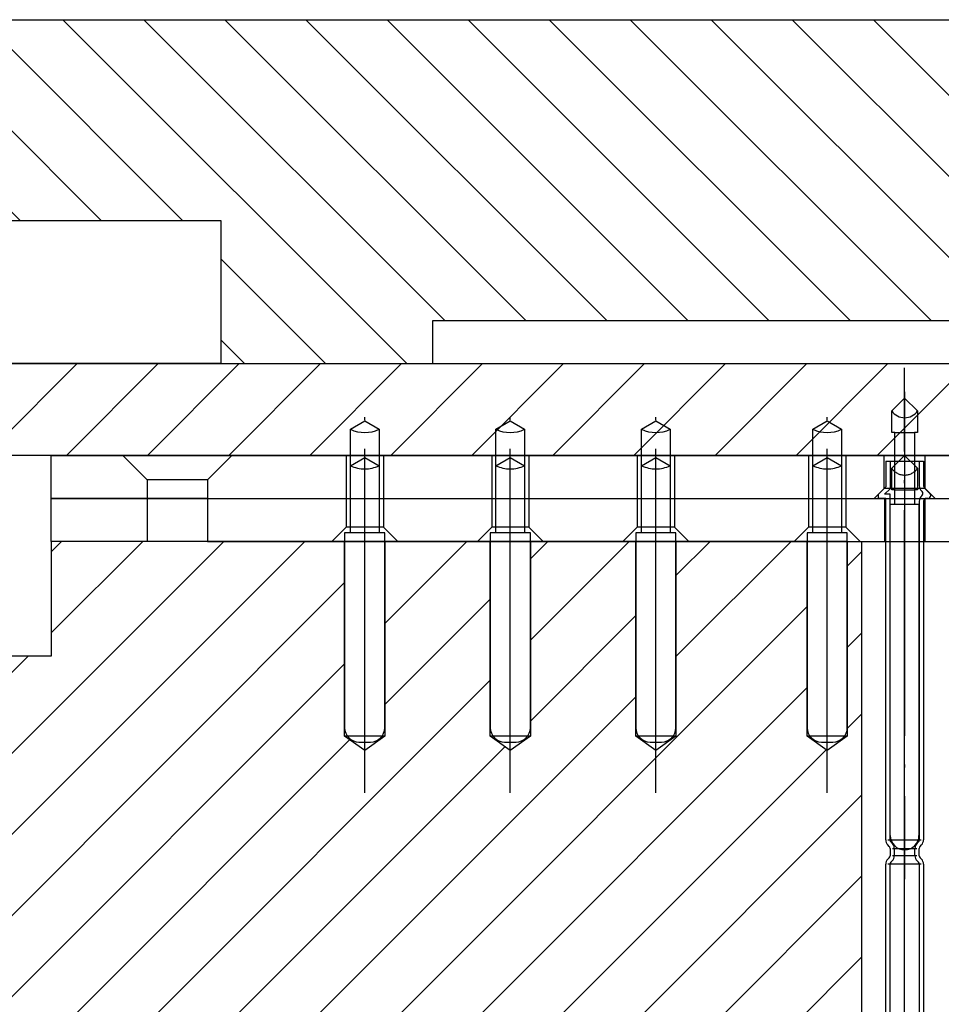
# Model space of a CAD drawing. Extents: x -1765 to 4890, y -3481 to 1222.
# Tile 6 of 98: x -241 to -209, y -2476 to -2442. Entities that reach past the tile are written whole.
import ezdxf

# ---------------------------------------------------------------- set-up
doc = ezdxf.new("R2010")
doc.units = 0
doc.linetypes.add('DASHED', pattern=[15, 7, -8])
doc.linetypes.add('DOT_CENTER', pattern=[14, 12, -1, 0, -1])
doc.layers.add('1', color=7, linetype='CONTINUOUS')
pattern_1 = [(45, (0, 0), (-1.4142136, 1.4142136), [])]

# ---------------------------------------------------------------- blocks, each defined once
blk = doc.blocks.new('DUTBD__178', base_point=(-70.956, -3293.922))
at = {"layer": '1', "linetype": 'CONTINUOUS'}
h = blk.add_hatch(dxfattribs=at)
h.set_pattern_fill('USER', color=3, scale=2, angle=45, pattern_type=0)
h.set_pattern_definition(pattern_1)
h.paths.add_polyline_path([(-185, -2453.751), (-185, -2456.951), (-274.78, -2456.951), (-274.78, -2453.751)])
at = {"layer": '1', "color": 3, "linetype": 'CONTINUOUS'}
for p, q in [((-274.78, -2453.751), (-185, -2453.751)), ((-185, -2456.951), (-274.78, -2456.951))]:
    blk.add_line(p, q, dxfattribs=at)
blk = doc.blocks.new('SV_DUT_BO_STIFFENER__179', base_point=(73.824, -3290.722))
at = {"layer": '1', "linetype": 'CONTINUOUS'}
h = blk.add_hatch(dxfattribs=at)
h.set_pattern_fill('USER', color=1, scale=2, angle=135, pattern_type=0)
h.set_pattern_definition([(135, (0, 0), (-1.4142136, -1.4142136), [])])
h.paths.add_polyline_path([(-286, -2445.751), (-286, -2441.751), (-272.37, -2441.751), (-257.18, -2441.751), (-258.37, -2441.751), (-200.086, -2441.751), (-185, -2441.751), (-185, -2453.751), (-186, -2453.751), (-186, -2452.251), (-226.68, -2452.251), (-226.68, -2453.751), (-234.08, -2453.751), (-234.08, -2448.751), (-260.68, -2448.751), (-260.68, -2453.751), (-261.97, -2453.751), (-265.37, -2453.751), (-278, -2453.751)])
at = {"layer": '1', "color": 1, "linetype": 'CONTINUOUS'}
for p, q in [((-258.37, -2441.751), (-200.086, -2441.751)), ((-260.68, -2448.751), (-234.08, -2448.751)), ((-234.08, -2448.751), (-234.08, -2453.751)), ((-226.68, -2453.751), (-226.68, -2452.251)), ((-226.68, -2452.251), (-186, -2452.251)), ((-234.08, -2453.751), (-260.68, -2453.751)), ((-234.08, -2453.751), (-226.68, -2453.751)), ((-226.68, -2453.751), (-200.086, -2453.751))]:
    blk.add_line(p, q, dxfattribs=at)
at = {"layer": '1'}
blk.add_blockref('DUTBD__178', (-70.956, -3293.922), dxfattribs=at)
blk = doc.blocks.new('GND_POGO__182', base_point=(-29.931, -3306.85))
at = {"layer": '1', "color": 6, "linetype": 'DOT_CENTER'}
blk.add_line((-229.06, -2468.718), (-229.06, -2455.399), dxfattribs=at)
at = {"layer": '1', "color": 6, "linetype": 'CONTINUOUS'}
for p, q in [((-229.56, -2456.04), (-229.06, -2455.751)), ((-229.06, -2455.751), (-228.56, -2456.04)), ((-229.56, -2459.651), (-229.56, -2456.04)), ((-228.56, -2456.04), (-228.56, -2459.651)), ((-229.56, -2459.651), (-229.76, -2459.651)), ((-229.76, -2459.651), (-229.76, -2466.451)), ((-228.56, -2459.651), (-229.56, -2459.651)), ((-228.36, -2459.651), (-228.56, -2459.651)), ((-228.36, -2466.451), (-228.36, -2459.651)), ((-229.26, -2466.951), (-228.86, -2466.951))]:
    blk.add_line(p, q, dxfattribs=at)
at = {"layer": '1', "color": 6, "linetype": 'DASHED'}
for p, q in [((-229.56, -2457.31), (-229.06, -2457.021)), ((-229.06, -2457.021), (-228.56, -2457.31))]:
    blk.add_line(p, q, dxfattribs=at)
at = {"layer": '1', "color": 6, "linetype": 'CONTINUOUS'}
for centre, radius, start, end in [((-229.06, -2454.999), 1.155, -115.6627, -64.3373), ((-229.26, -2466.451), 0.5, 180, -90), ((-228.86, -2466.451), 0.5, -90, 0)]:
    blk.add_arc(centre, radius, start, end, dxfattribs=at)
at = {"layer": '1', "color": 6, "linetype": 'DASHED'}
blk.add_arc((-229.06, -2456.269), 1.155, -115.6627, -64.3373, dxfattribs=at)
blk = doc.blocks.new('GND_POGO__183', base_point=(-24.851, -3306.85))
at = {"layer": '1', "color": 6, "linetype": 'DOT_CENTER'}
blk.add_line((-223.98, -2468.718), (-223.98, -2455.399), dxfattribs=at)
at = {"layer": '1', "color": 6, "linetype": 'CONTINUOUS'}
for p, q in [((-224.48, -2456.04), (-223.98, -2455.751)), ((-223.98, -2455.751), (-223.48, -2456.04)), ((-224.48, -2459.651), (-224.48, -2456.04)), ((-223.48, -2456.04), (-223.48, -2459.651)), ((-224.68, -2459.651), (-224.68, -2466.451)), ((-224.48, -2459.651), (-224.68, -2459.651)), ((-223.48, -2459.651), (-224.48, -2459.651)), ((-223.28, -2459.651), (-223.48, -2459.651)), ((-223.28, -2466.451), (-223.28, -2459.651)), ((-224.18, -2466.951), (-223.78, -2466.951))]:
    blk.add_line(p, q, dxfattribs=at)
at = {"layer": '1', "color": 6, "linetype": 'DASHED'}
for p, q in [((-224.48, -2457.31), (-223.98, -2457.021)), ((-223.98, -2457.021), (-223.48, -2457.31))]:
    blk.add_line(p, q, dxfattribs=at)
at = {"layer": '1', "color": 6, "linetype": 'CONTINUOUS'}
for centre, radius, start, end in [((-223.98, -2454.999), 1.155, -115.6627, -64.3373), ((-224.18, -2466.451), 0.5, 180, -90), ((-223.78, -2466.451), 0.5, -90, 0)]:
    blk.add_arc(centre, radius, start, end, dxfattribs=at)
at = {"layer": '1', "color": 6, "linetype": 'DASHED'}
blk.add_arc((-223.98, -2456.269), 1.155, -115.6627, -64.3373, dxfattribs=at)
blk = doc.blocks.new('GND_POGO__199', base_point=(-19.771, -3306.85))
at = {"layer": '1', "color": 6, "linetype": 'DOT_CENTER'}
blk.add_line((-218.9, -2468.718), (-218.9, -2455.399), dxfattribs=at)
at = {"layer": '1', "color": 6, "linetype": 'CONTINUOUS'}
for p, q in [((-219.4, -2456.04), (-218.9, -2455.751)), ((-218.9, -2455.751), (-218.4, -2456.04)), ((-219.4, -2459.651), (-219.4, -2456.04)), ((-218.4, -2456.04), (-218.4, -2459.651)), ((-219.4, -2459.651), (-219.6, -2459.651)), ((-219.6, -2459.651), (-219.6, -2466.451)), ((-218.4, -2459.651), (-219.4, -2459.651)), ((-218.2, -2459.651), (-218.4, -2459.651)), ((-218.2, -2466.451), (-218.2, -2459.651)), ((-219.1, -2466.951), (-218.7, -2466.951))]:
    blk.add_line(p, q, dxfattribs=at)
at = {"layer": '1', "color": 6, "linetype": 'DASHED'}
for p, q in [((-219.4, -2457.31), (-218.9, -2457.021)), ((-218.9, -2457.021), (-218.4, -2457.31))]:
    blk.add_line(p, q, dxfattribs=at)
at = {"layer": '1', "color": 6, "linetype": 'CONTINUOUS'}
for centre, radius, start, end in [((-218.9, -2454.999), 1.155, -115.6627, -64.3373), ((-219.1, -2466.451), 0.5, 180, -90), ((-218.7, -2466.451), 0.5, -90, 0)]:
    blk.add_arc(centre, radius, start, end, dxfattribs=at)
at = {"layer": '1', "color": 6, "linetype": 'DASHED'}
blk.add_arc((-218.9, -2456.269), 1.155, -115.6627, -64.3373, dxfattribs=at)
blk = doc.blocks.new('SV_ISOLATOR__200', base_point=(-50.176, -3295.422))
at = {"layer": '1', "color": 7, "linetype": 'CONTINUOUS'}
for p, q in [((-240, -2456.951), (-237.497, -2456.951)), ((-240, -2458.451), (-240, -2456.951)), ((-237.497, -2456.951), (-233.697, -2456.951)), ((-236.647, -2457.801), (-237.497, -2456.951)), ((-233.697, -2456.951), (-234.547, -2457.801)), ((-233.697, -2456.951), (-210.93, -2456.951)), ((-229.71, -2456.951), (-229.71, -2458.451)), ((-228.41, -2456.951), (-228.41, -2458.451)), ((-224.63, -2456.951), (-224.63, -2458.451)), ((-223.33, -2456.951), (-223.33, -2458.451)), ((-219.55, -2456.951), (-219.55, -2458.451)), ((-218.25, -2456.951), (-218.25, -2458.451)), ((-213.57, -2456.951), (-213.57, -2458.451)), ((-212.27, -2456.951), (-212.27, -2458.451)), ((-210.93, -2456.951), (-209.51, -2456.951)), ((-210.93, -2458.101), (-210.93, -2456.951)), ((-209.51, -2456.951), (-189.85, -2456.951)), ((-209.51, -2456.951), (-209.51, -2458.101)), ((-236.647, -2457.801), (-236.647, -2458.451)), ((-234.547, -2457.801), (-236.647, -2457.801)), ((-234.547, -2457.801), (-234.547, -2458.451)), ((-210.93, -2458.101), (-211.28, -2458.451)), ((-209.51, -2458.101), (-210.93, -2458.101)), ((-209.51, -2458.101), (-209.16, -2458.451)), ((-236.647, -2458.451), (-240, -2458.451)), ((-234.547, -2458.451), (-236.647, -2458.451)), ((-234.547, -2458.451), (-189, -2458.451))]:
    blk.add_line(p, q, dxfattribs=at)
blk = doc.blocks.new('POGO_DB__203', base_point=(-210.72, -2471.741))
at = {"layer": '1', "color": 2, "linetype": 'CONTINUOUS'}
for p, q in [((-210.22, -2454.951), (-210.67, -2455.401)), ((-209.77, -2455.401), (-210.22, -2454.951)), ((-210.67, -2456.151), (-210.67, -2455.401)), ((-209.77, -2455.401), (-209.77, -2456.151)), ((-210.563, -2456.151), (-210.67, -2456.151)), ((-210.563, -2458.651), (-210.563, -2456.151)), ((-210.563, -2456.151), (-209.877, -2456.151)), ((-209.877, -2456.151), (-209.877, -2458.651)), ((-209.77, -2456.151), (-209.877, -2456.151)), ((-210.72, -2470.211), (-210.72, -2458.651)), ((-210.72, -2458.651), (-210.563, -2458.651)), ((-210.563, -2458.651), (-209.877, -2458.651)), ((-209.877, -2458.651), (-209.72, -2458.651)), ((-209.72, -2458.651), (-209.72, -2470.211))]:
    blk.add_line(p, q, dxfattribs=at)
at = {"layer": '1', "color": 2, "linetype": 'DOT_CENTER'}
blk.add_line((-210.22, -2454.735), (-210.22, -2471.741), dxfattribs=at)
at = {"layer": '1', "color": 2, "linetype": 'DASHED'}
for p, q in [((-210.22, -2456.951), (-210.67, -2457.401)), ((-209.77, -2457.401), (-210.22, -2456.951)), ((-210.67, -2458.151), (-210.67, -2457.401)), ((-209.77, -2457.401), (-209.77, -2458.151)), ((-210.563, -2458.151), (-210.67, -2458.151)), ((-210.563, -2458.151), (-209.877, -2458.151)), ((-209.77, -2458.151), (-209.877, -2458.151))]:
    blk.add_line(p, q, dxfattribs=at)
at = {"layer": '1', "color": 2, "linetype": 'CONTINUOUS'}
for centre, radius, start, end in [((-210.22, -2455.093), 0.545, -145.6311, -34.3689), ((-210.22, -2470.211), 0.5, 180, -90), ((-210.22, -2470.211), 0.5, -90, 0)]:
    blk.add_arc(centre, radius, start, end, dxfattribs=at)
at = {"layer": '1', "color": 2, "linetype": 'DASHED'}
blk.add_arc((-210.22, -2457.093), 0.545, -145.6311, -34.3689, dxfattribs=at)
blk = doc.blocks.new('POGO_ASSY__205', base_point=(-0.729, -3333.472))
at = {"layer": '1', "color": 3, "linetype": 'DOT_CENTER'}
for p, q in [((-210.22, -2470.921), (-210.22, -2453.9)), ((-210.22, -2471.216), (-210.22, -2470.921)), ((-210.22, -2508.863), (-210.22, -2471.216))]:
    blk.add_line(p, q, dxfattribs=at)
at = {"layer": '1', "color": 3, "linetype": 'CONTINUOUS'}
for p, q in [((-210.88, -2457.151), (-209.56, -2457.151)), ((-210.88, -2457.151), (-210.88, -2458.051)), ((-210.73, -2457.151), (-210.73, -2458.113)), ((-209.71, -2457.151), (-209.71, -2458.01)), ((-209.56, -2457.151), (-209.56, -2458.01)), ((-210.88, -2458.051), (-211.13, -2458.301)), ((-209.531, -2458.081), (-209.339, -2458.272)), ((-211.13, -2458.451), (-211.13, -2458.301)), ((-210.73, -2458.113), (-210.918, -2458.301)), ((-210.73, -2458.301), (-210.918, -2458.301)), ((-210.73, -2470.366), (-210.73, -2458.301)), ((-209.637, -2458.187), (-209.612, -2458.211)), ((-209.31, -2458.343), (-209.31, -2458.351)), ((-210.88, -2458.451), (-211.13, -2458.451)), ((-210.88, -2470.366), (-210.88, -2458.451)), ((-209.71, -2458.551), (-209.71, -2470.366)), ((-209.56, -2458.551), (-209.56, -2470.366)), ((-209.41, -2458.451), (-209.46, -2458.451)), ((-210.801, -2470.366), (-210.22, -2470.366)), ((-210.653, -2470.484), (-210.701, -2470.437)), ((-210.22, -2470.366), (-209.639, -2470.366)), ((-209.787, -2470.484), (-209.739, -2470.437)), ((-210.759, -2470.591), (-210.807, -2470.543)), ((-210.73, -2470.661), (-210.73, -2470.921)), ((-210.645, -2470.661), (-210.22, -2470.661)), ((-210.58, -2470.661), (-210.58, -2470.921)), ((-210.22, -2470.661), (-210.229, -2470.661)), ((-210.22, -2470.661), (-209.795, -2470.661)), ((-209.86, -2470.921), (-209.86, -2470.661)), ((-209.71, -2470.921), (-209.71, -2470.661)), ((-209.681, -2470.591), (-209.633, -2470.543)), ((-210.759, -2470.992), (-210.807, -2471.039)), ((-210.653, -2471.098), (-210.701, -2471.145)), ((-210.22, -2470.921), (-210.645, -2470.921)), ((-209.795, -2470.921), (-210.22, -2470.921)), ((-209.739, -2471.145), (-209.787, -2471.098)), ((-209.633, -2471.039), (-209.681, -2470.992)), ((-210.88, -2492.186), (-210.88, -2471.216)), ((-210.22, -2471.216), (-210.801, -2471.216)), ((-210.73, -2492.186), (-210.73, -2471.216)), ((-209.639, -2471.216), (-210.22, -2471.216)), ((-209.71, -2471.216), (-209.71, -2492.186)), ((-209.56, -2471.216), (-209.56, -2492.186))]:
    blk.add_line(p, q, dxfattribs=at)
for centre, radius, start, end in [((-209.46, -2458.01), 0.25, 180, -135), ((-209.46, -2458.01), 0.1, 180, -135), ((-209.46, -2458.551), 0.25, 129.6157, 180), ((-209.683, -2458.282), 0.1, -50.3843, 45), ((-209.41, -2458.351), 0.1, -90, 0), ((-209.41, -2458.343), 0.1, 0, 45), ((-209.46, -2458.551), 0.1, 90, 180), ((-210.63, -2470.366), 0.25, 180, -135), ((-210.63, -2470.366), 0.1, 180, -135), ((-209.81, -2470.366), 0.1, -45, 0), ((-209.81, -2470.366), 0.25, -45, 0), ((-210.83, -2470.661), 0.1, 0, 45), ((-210.83, -2470.661), 0.25, 0, 45), ((-209.61, -2470.661), 0.25, 135, 180), ((-209.61, -2470.661), 0.1, 135, 180), ((-210.63, -2471.216), 0.25, 135, 180), ((-210.83, -2470.921), 0.1, -45, 0), ((-210.83, -2470.921), 0.25, -45, 0), ((-209.61, -2470.921), 0.25, 180, -135), ((-209.61, -2470.921), 0.1, 180, -135), ((-209.81, -2471.216), 0.25, 0, 45), ((-210.63, -2471.216), 0.1, 135, 180), ((-209.81, -2471.216), 0.1, 0, 45)]:
    blk.add_arc(centre, radius, start, end, dxfattribs=at)
at = {"layer": '1'}
blk.add_blockref('POGO_DB__203', (-210.72, -2471.741), dxfattribs=at)
blk = doc.blocks.new('SV_ISOLATOR__206', base_point=(-50.176, -3296.922))
at = {"layer": '1', "color": 42, "linetype": 'CONTINUOUS'}
for p, q in [((-240, -2459.951), (-240, -2458.451)), ((-240, -2458.451), (-233.697, -2458.451)), ((-236.647, -2458.451), (-236.647, -2459.951)), ((-234.547, -2458.451), (-234.547, -2459.951)), ((-233.697, -2458.451), (-185, -2458.451)), ((-229.71, -2458.451), (-229.71, -2459.451)), ((-228.41, -2458.451), (-228.41, -2459.451)), ((-224.63, -2458.451), (-224.63, -2459.451)), ((-223.33, -2458.451), (-223.33, -2459.451)), ((-219.55, -2458.451), (-219.55, -2459.451)), ((-218.25, -2458.451), (-218.25, -2459.451)), ((-213.57, -2458.451), (-213.57, -2459.451)), ((-212.27, -2458.451), (-212.27, -2459.451)), ((-210.92, -2458.451), (-210.92, -2459.951)), ((-209.52, -2458.451), (-209.52, -2459.951)), ((-229.71, -2459.451), (-230.21, -2459.951)), ((-228.41, -2459.451), (-229.71, -2459.451)), ((-228.41, -2459.451), (-227.91, -2459.951)), ((-224.63, -2459.451), (-225.13, -2459.951)), ((-223.33, -2459.451), (-224.63, -2459.451)), ((-223.33, -2459.451), (-222.83, -2459.951)), ((-219.55, -2459.451), (-220.05, -2459.951)), ((-218.25, -2459.451), (-219.55, -2459.451)), ((-218.25, -2459.451), (-217.75, -2459.951)), ((-213.57, -2459.451), (-214.07, -2459.951)), ((-212.27, -2459.451), (-213.57, -2459.451)), ((-212.27, -2459.451), (-211.77, -2459.951)), ((-236.647, -2459.951), (-240, -2459.951)), ((-234.547, -2459.951), (-236.647, -2459.951)), ((-234.547, -2459.951), (-214.07, -2459.951)), ((-214.07, -2459.951), (-211.77, -2459.951)), ((-211.77, -2459.951), (-189, -2459.951))]:
    blk.add_line(p, q, dxfattribs=at)
blk = doc.blocks.new('GND_POGO__208', base_point=(-13.791, -3306.85))
at = {"layer": '1', "color": 6, "linetype": 'DOT_CENTER'}
blk.add_line((-212.92, -2468.718), (-212.92, -2455.399), dxfattribs=at)
at = {"layer": '1', "color": 6, "linetype": 'CONTINUOUS'}
for p, q in [((-213.42, -2456.04), (-212.92, -2455.751)), ((-212.92, -2455.751), (-212.42, -2456.04)), ((-213.42, -2459.651), (-213.42, -2456.04)), ((-212.42, -2456.04), (-212.42, -2459.651)), ((-213.62, -2459.651), (-213.62, -2466.451)), ((-213.42, -2459.651), (-213.62, -2459.651)), ((-212.42, -2459.651), (-213.42, -2459.651)), ((-212.22, -2459.651), (-212.42, -2459.651)), ((-212.22, -2466.451), (-212.22, -2459.651)), ((-213.12, -2466.951), (-212.72, -2466.951))]:
    blk.add_line(p, q, dxfattribs=at)
at = {"layer": '1', "color": 6, "linetype": 'DASHED'}
for p, q in [((-213.42, -2457.31), (-212.92, -2457.021)), ((-212.92, -2457.021), (-212.42, -2457.31))]:
    blk.add_line(p, q, dxfattribs=at)
at = {"layer": '1', "color": 6, "linetype": 'CONTINUOUS'}
for centre, radius, start, end in [((-212.92, -2454.999), 1.155, -115.6627, -64.3373), ((-213.12, -2466.451), 0.5, 180, -90), ((-212.72, -2466.451), 0.5, -90, 0)]:
    blk.add_arc(centre, radius, start, end, dxfattribs=at)
at = {"layer": '1', "color": 6, "linetype": 'DASHED'}
blk.add_arc((-212.92, -2456.269), 1.155, -115.6627, -64.3373, dxfattribs=at)
blk = doc.blocks.new('SV_POGOTOWER__211', base_point=(173.824, -3337.479))
at = {"layer": '1', "linetype": 'CONTINUOUS'}
h = blk.add_hatch(dxfattribs=at)
h.set_pattern_fill('USER', color=4, scale=2, angle=45, pattern_type=0)
h.set_pattern_definition(pattern_1)
h.paths.add_polyline_path([(-229.76, -2459.951), (-240, -2459.951), (-240, -2463.951), (-250, -2463.951), (-250, -2472.651), (-249.2, -2472.651), (-249.2, -2473.451), (-248.5, -2473.451), (-248.5, -2496.051), (-238.4, -2496.051), (-238.4, -2503.951), (-236.397, -2503.951), (-236.397, -2499.951), (-236.397, -2497.951), (-235.597, -2497.451), (-234.797, -2497.951), (-234.797, -2499.951), (-234.797, -2503.951), (-229.76, -2503.951), (-229.76, -2496.751), (-229.06, -2496.251), (-228.36, -2496.751), (-228.36, -2503.951), (-224.68, -2503.951), (-224.68, -2496.751), (-223.98, -2496.251), (-223.28, -2496.751), (-223.28, -2503.951), (-219.6, -2503.951), (-219.6, -2496.751), (-218.9, -2496.251), (-218.2, -2496.751), (-218.2, -2503.951), (-213.62, -2503.951), (-213.62, -2496.751), (-212.92, -2496.251), (-212.22, -2496.751), (-212.22, -2503.951), (-211.72, -2503.951), (-211.72, -2459.951), (-212.22, -2459.951), (-212.22, -2466.751), (-212.92, -2467.251), (-213.62, -2466.751), (-213.62, -2459.951), (-218.2, -2459.951), (-218.2, -2466.751), (-218.9, -2467.251), (-219.6, -2466.751), (-219.6, -2459.951), (-223.28, -2459.951), (-223.28, -2466.751), (-223.98, -2467.251), (-224.68, -2466.751), (-224.68, -2459.951), (-228.36, -2459.951), (-228.36, -2466.751), (-229.06, -2467.251), (-229.76, -2466.751)])
at = {"layer": '1', "color": 4, "linetype": 'DOT_CENTER'}
for p, q in [((-229.06, -2468.527), (-229.06, -2458.859)), ((-223.98, -2468.527), (-223.98, -2458.859)), ((-218.9, -2468.527), (-218.9, -2458.859)), ((-212.92, -2468.527), (-212.92, -2458.859)), ((-210.22, -2505.209), (-210.22, -2458.859))]:
    blk.add_line(p, q, dxfattribs=at)
at = {"layer": '1', "color": 4, "linetype": 'CONTINUOUS'}
for p, q in [((-229.76, -2459.951), (-240, -2459.951)), ((-240, -2459.951), (-240, -2463.951)), ((-228.36, -2459.951), (-229.76, -2459.951)), ((-229.76, -2466.751), (-229.76, -2459.951)), ((-224.68, -2459.951), (-228.36, -2459.951)), ((-228.36, -2459.951), (-228.36, -2466.751)), ((-223.28, -2459.951), (-224.68, -2459.951)), ((-224.68, -2466.751), (-224.68, -2459.951)), ((-219.6, -2459.951), (-223.28, -2459.951)), ((-223.28, -2459.951), (-223.28, -2466.751)), ((-218.2, -2459.951), (-219.6, -2459.951)), ((-219.6, -2466.751), (-219.6, -2459.951)), ((-213.62, -2459.951), (-218.2, -2459.951)), ((-218.2, -2459.951), (-218.2, -2466.751)), ((-212.22, -2459.951), (-213.62, -2459.951)), ((-213.62, -2466.751), (-213.62, -2459.951)), ((-212.22, -2459.951), (-211.72, -2459.951)), ((-212.22, -2459.951), (-212.22, -2466.751)), ((-211.72, -2459.951), (-211.72, -2503.951)), ((-211.72, -2459.951), (-208.72, -2459.951)), ((-240, -2463.951), (-250, -2463.951)), ((-228.36, -2466.751), (-229.76, -2466.751)), ((-229.06, -2467.251), (-229.76, -2466.751)), ((-228.36, -2466.751), (-229.06, -2467.251)), ((-223.28, -2466.751), (-224.68, -2466.751)), ((-223.98, -2467.251), (-224.68, -2466.751)), ((-223.28, -2466.751), (-223.98, -2467.251)), ((-218.2, -2466.751), (-219.6, -2466.751)), ((-218.9, -2467.251), (-219.6, -2466.751)), ((-218.2, -2466.751), (-218.9, -2467.251)), ((-212.22, -2466.751), (-213.62, -2466.751)), ((-212.92, -2467.251), (-213.62, -2466.751)), ((-212.22, -2466.751), (-212.92, -2467.251))]:
    blk.add_line(p, q, dxfattribs=at)
at = {"layer": '1'}
for name, p in [('POGO_ASSY__205', (-0.729, -3333.472)), ('GND_POGO__182', (-29.931, -3306.85)), ('GND_POGO__183', (-24.851, -3306.85)), ('GND_POGO__199', (-19.771, -3306.85)), ('GND_POGO__208', (-13.791, -3306.85)), ('SV_ISOLATOR__200', (-50.176, -3295.422)), ('SV_ISOLATOR__206', (-50.176, -3296.922))]:
    blk.add_blockref(name, p, dxfattribs=at)
blk = doc.blocks.new('SIDE_VIEW__215', base_point=(-149.45, -3345.858))
at = {"layer": '1'}
for name, p in [('SV_DUT_BO_STIFFENER__179', (73.824, -3290.722)), ('SV_POGOTOWER__211', (173.824, -3337.479))]:
    blk.add_blockref(name, p, dxfattribs=at)
blk = doc.blocks.new('WPIF_TSK__216', base_point=(-92.176, -3712.742))
at = {"layer": '1'}
blk.add_blockref('SIDE_VIEW__215', (-149.45, -3345.858), dxfattribs=at)
blk = doc.blocks.new('C-E2803-62282-1S11B__217', base_point=(-130, -2449.251))
at = {"layer": '1'}
blk.add_blockref('WPIF_TSK__216', (-92.176, -3712.742), dxfattribs=at)

msp = doc.modelspace()

# ---------------------------------------------------------------- block references
at = {"layer": '1'}
msp.add_blockref('C-E2803-62282-1S11B__217', (-130, -2449.251), dxfattribs=at)

doc.saveas('drawing.dxf')
